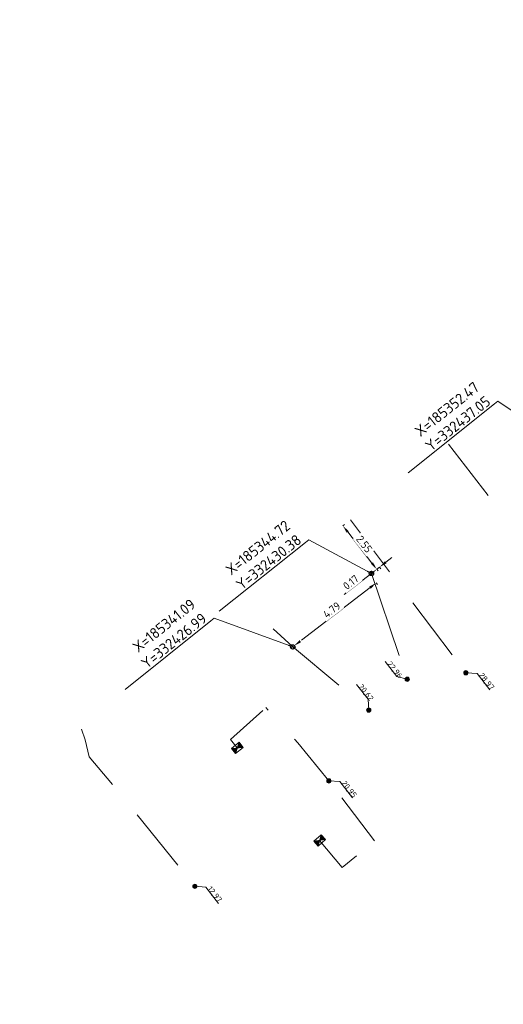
# Model space of a CAD drawing. Header units: inches. Extents: x 0 to 191500, y 0 to 342750.
# Tile 180 of 256: x 185328 to 185351, y 332410 to 332456. Entities that reach past the tile are written whole.
import ezdxf
from ezdxf import colors
from ezdxf.entities.mleader import LeaderData, LeaderLine
from ezdxf.math import Vec2, Vec3

# ---------------------------------------------------------------- set-up
doc = ezdxf.new("R2010")
doc.units = ezdxf.units.IN
doc.header["$MEASUREMENT"] = 0
for name, pattern in [('RI-GWA_HUISAANSLUITING', [23, 4, -1.8, 2.6, -1.8, 4.6, -1.8, 4.6, -1.8]), ('RI-HWA_HUISAANSLUITING', [4.8, 3, -1.8]), ('RI-HWA_KOLKAANSLUITING', [4.3, 2.5, -1.8])]:
    doc.linetypes.add(name, pattern=pattern)
doc.layers.get('0').update_dxf_attribs({"lineweight": 20})
doc.layers.get('DefPoints').update_dxf_attribs({"lineweight": 20})
for name, color, linetype, lineweight in [('ECW', 150, 'Continuous', 20), ('N-WE-RI-GWA-MAATVOERING-T25', 30, 'RI-GWA_HUISAANSLUITING', 20), ('N-WE-RI-GWA_HUISAANSLUITING_PVC_160-G', 30, 'RI-GWA_HUISAANSLUITING', 20), ('N-WE-RI-GWA_RIOOLPUT_ONTSTOPPINGSPUT-G', 30, 'Continuous', 20), ('N-WE-RI-HWA-MAATVOERING-T25', 151, 'Continuous', 20), ('N-WE-RI-HWA_HUISAANSLUITING_PVC_160-G', 150, 'RI-HWA_HUISAANSLUITING', 20), ('N-WE-RI-HWA_KOLK-S', 150, 'Continuous', 20), ('N-WE-RI-HWA_KOLKAANSLUITING_PVC_160-G', 150, 'RI-HWA_KOLKAANSLUITING', 20), ('N-WE-RI-INLAAT', 7, 'Continuous', 20), ('Tekst algemeen', 7, 'Continuous', 20)]:
    doc.layers.add(name, color=color, linetype=linetype, lineweight=lineweight)
doc.styles.add('NLCS-ISO-M100-T25', font='txt', dxfattribs={"height": 0.25})
doc.styles.add('NLCS-ISO-M200-T18', font='txt', dxfattribs={"height": 0.36})
doc.styles.add('NLCS-ISO-M200-T25', font='txt', dxfattribs={"height": 0.5})
doc.dimstyles.new('NLCS-M200-T18-PIJL_L2_H1', dxfattribs={"dimscale": 0.2, "dimtxt": 2.5, "dimasz": 1.8, "dimexe": 2, "dimexo": 2, "dimgap": 0.7, "dimtad": 1, "dimzin": 0, "dimdsep": 46, "dimtxsty": 'NLCS-ISO-M200-T18', "dimcen": 0, "dimdle": 2, "dimclrd": 256, "dimclre": 256, "dimclrt": 256, "dimadec": 1, "dimazin": 0, "dimtfac": 1, "dimtdec": 3, "dimtofl": 0, "dimtmove": 0, "dimatfit": 3, "dimfxl": 2, "dimfxlon": 1, "dimtfillclr": 256, "dimtolj": 1, "dimtzin": 0, "dimlwd": -1, "dimlwe": -1, "dimarcsym": 0})
doc.dimstyles.new('NLCS-M200-T25-OPENBOL_L0_H0', dxfattribs={"dimscale": 0.2, "dimtxt": 2.5, "dimasz": 1, "dimexe": 2, "dimexo": 0, "dimgap": 0.5, "dimtad": 1, "dimdec": 0, "dimzin": 0, "dimdsep": 46, "dimtxsty": 'NLCS-ISO-M200-T25', "dimblk": 'DOTBLANK', "dimcen": 2, "dimclrd": 256, "dimclre": 256, "dimclrt": 256, "dimadec": 0, "dimazin": 0, "dimtp": 1, "dimtm": 1, "dimtfac": 1, "dimtix": 1, "dimtofl": 0, "dimtmove": 1, "dimatfit": 3, "dimldrblk": 'DOTBLANK', "dimfxl": 1, "dimfxlon": 1, "dimtvp": 0.5, "dimtolj": 1, "dimtzin": 0, "dimlwd": -1, "dimlwe": -1, "dimarcsym": 0})
picture_1 = doc.add_image_def('image1.ecw', size_in_pixel=(220000, 285000))

# ---------------------------------------------------------------- blocks, each defined once
blk = doc.blocks.new('N-SRI-KOLK_STRAAT_450X300-SO')
h = blk.add_hatch(color=256)
h.dxf.hatch_style = 1
h.paths.add_polyline_path([(0, 0.75), (-1.125, 1.5), (-1.125, 0)])
h.paths.add_polyline_path([(1.125, 1.5), (0, 0.75), (1.125, 0)])
for p, q in [((-1.125, 0), (1.125, 1.5)), ((1.125, 0), (-1.125, 1.5))]:
    blk.add_line(p, q)
at = {"flags": 128}
blk.add_lwpolyline([(-1.125, 0), (1.125, 0), (1.125, 1.5), (-1.125, 1.5)], close=True, dxfattribs=at)
blk = doc.blocks.new('*D5160')
at = {"layer": 'DefPoints', "color": 0, "transparency": 16777216}
for p in [(185343.154, 332432.392), (185343.403, 332432.586), (185344.718, 332430.383)]:
    blk.add_point(p, dxfattribs=at)
at = {"layer": 'N-WE-RI-GWA-MAATVOERING-T25', "transparency": 16777216}
for p, q in [((185343.403, 332432.586), (185343.482, 332432.647)), ((185344.746, 332430.861), (185343.624, 332432.302)), ((185344.967, 332430.577), (185345.046, 332430.639))]:
    blk.add_line(p, q, dxfattribs=at)
for points in [[(185343.671, 332432.339), (185343.577, 332432.265), (185343.403, 332432.586)], [(185344.793, 332430.898), (185344.699, 332430.824), (185344.967, 332430.577)]]:
    blk.add_solid(points, dxfattribs=at)
at = {"layer": 'N-WE-RI-GWA-MAATVOERING-T25', "transparency": 16777216, "insert": (185344.39, 332431.741), "char_height": 0.36, "attachment_point": 5, "rotation": 307.9115, "style": 'NLCS-ISO-M200-T18', "bg_fill": 3, "box_fill_scale": 1.25, "bg_fill_color": 256, "bg_fill_true_color": 13158600, "bg_fill_transparency": 0}
blk.add_mtext('\\A1;2.55', dxfattribs=at)
blk = doc.blocks.new('*D5162')
at = {"layer": 'DefPoints', "color": 0, "transparency": 16777216}
for p in [(185343.1, 332432.35), (185339.304, 332429.436), (185341.147, 332427.035)]:
    blk.add_point(p, dxfattribs=at)
at = {"layer": 'N-WE-RI-GWA-MAATVOERING-T25', "transparency": 16777216}
for p, q in [((185344.657, 332429.73), (185341.433, 332427.254)), ((185344.943, 332429.949), (185345.004, 332429.87)), ((185341.147, 332427.035), (185341.208, 332426.956))]:
    blk.add_line(p, q, dxfattribs=at)
for points in [[(185344.621, 332429.777), (185344.694, 332429.682), (185344.943, 332429.949)], [(185341.396, 332427.302), (185341.469, 332427.207), (185341.147, 332427.035)]]:
    blk.add_solid(points, dxfattribs=at)
at = {"layer": 'N-WE-RI-GWA-MAATVOERING-T25', "transparency": 16777216, "insert": (185342.887, 332428.698), "char_height": 0.36, "attachment_point": 5, "rotation": 37.5098, "style": 'NLCS-ISO-M200-T18', "bg_fill": 3, "box_fill_scale": 1.25, "bg_fill_color": 256, "bg_fill_true_color": 13158600, "bg_fill_transparency": 0}
blk.add_mtext('\\A1;4.79', dxfattribs=at)
blk = doc.blocks.new('*D5163')
at = {"layer": 'DefPoints', "color": 0, "transparency": 16777216}
for p in [(185343.403, 332432.586), (185343.534, 332432.688), (185344.967, 332430.577)]:
    blk.add_point(p, dxfattribs=at)
at = {"layer": 'N-WE-RI-GWA-MAATVOERING-T25', "transparency": 16777216}
for p, q in [((185345.382, 332430.9), (185345.666, 332431.122)), ((185345.098, 332430.679), (185344.967, 332430.577)), ((185344.967, 332430.577), (185345.029, 332430.498)), ((185345.098, 332430.679), (185345.16, 332430.6)), ((185344.683, 332430.356), (185343.461, 332429.404))]:
    blk.add_line(p, q, dxfattribs=at)
for points in [[(185345.346, 332430.948), (185345.419, 332430.853), (185345.098, 332430.679)], [(185344.646, 332430.403), (185344.72, 332430.309), (185344.967, 332430.577)]]:
    blk.add_solid(points, dxfattribs=at)
at = {"layer": 'N-WE-RI-GWA-MAATVOERING-T25', "transparency": 16777216, "insert": (185343.77, 332429.975), "char_height": 0.36, "attachment_point": 5, "rotation": 37.9115, "style": 'NLCS-ISO-M200-T18', "bg_fill": 3, "box_fill_scale": 1.25, "bg_fill_color": 256, "bg_fill_true_color": 13158600, "bg_fill_transparency": 0}
blk.add_mtext('\\A1;0.17', dxfattribs=at)
blk = doc.blocks.new('_DotBlank')
at = {"color": 0, "linetype": 'ByBlock', "lineweight": -2}
blk.add_line((-0.5, 0), (-1, 0), dxfattribs=at)
blk.add_circle((0, 0), 0.5, dxfattribs=at)
blk = doc.blocks.new('A$C2C270354')
h = blk.add_hatch(color=256)
h.dxf.hatch_style = 1
edge = h.paths.add_edge_path()
edge.add_arc((0, 0), 0.1, 0, 360)
blk.add_circle((0, 0), 0.1)

msp = doc.modelspace()

# ---------------------------------------------------------------- linework, layer by layer
at = {"layer": 'N-WE-RI-GWA-MAATVOERING-T25', "elevation": 0.29425, "flags": 128}
for points in [[(185346.37924, 332425.49115), (185345.89842, 332425.62538), (185345.35014, 332426.31313)], [(185344.59562, 332424.06973), (185344.57191, 332424.56838), (185344.02363, 332425.25613)]]:
    msp.add_lwpolyline(points, dxfattribs=at)
at = {"layer": 'N-WE-RI-GWA_HUISAANSLUITING_PVC_160-G', "flags": 128}
for points, elevation in [([(185344.71805, 332430.38308), (185346.37924, 332425.49218)], 67.486), ([(185340.187, 332427.824), (185341.066, 332427.014), (185344.59562, 332424.06973)], 67.285)]:
    msp.add_lwpolyline(points, dxfattribs=dict(at, elevation=elevation))
at = {"layer": 'N-WE-RI-HWA-MAATVOERING-T25', "flags": 128}
for points, elevation in [([(185349.10735, 332425.7927), (185349.61062, 332425.75913), (185350.19941, 332425.00638)], 66.437), ([(185342.75763, 332420.8029), (185343.2609, 332420.76933), (185343.84969, 332420.01658)], 65.08), ([(185336.56396, 332415.92232), (185337.06723, 332415.88875), (185337.65602, 332415.136)], 66.437)]:
    msp.add_lwpolyline(points, dxfattribs=dict(at, elevation=elevation))
at = {"layer": 'N-WE-RI-HWA_HUISAANSLUITING_PVC_160-G', "flags": 128}
for points, elevation in [([(185348.28058, 332436.35866), (185353.67857, 332429.39591)], 67.872), ([(185343.75371, 332432.8579), (185349.08314, 332425.77631)], 67.39), ([(185331.32636, 332423.18038), (185331.494, 332422.695), (185331.677, 332421.909), (185333.309, 332419.973), (185336.56117, 332415.92178)], 67.794)]:
    msp.add_lwpolyline(points, dxfattribs=dict(at, elevation=elevation))
at = {"layer": 'N-WE-RI-HWA_KOLKAANSLUITING_PVC_160-G', "flags": 128}
msp.add_lwpolyline([(185338.52033, 332422.32115), (185338.20864, 332422.71211), (185339.84807, 332424.18833)], dxfattribs=at)
for points, elevation in [([(185342.748, 332420.8), (185341.317, 332422.557), (185339.84807, 332424.18833)], 66.511), ([(185344.87, 332418.031), (185342.748, 332420.8)], 67.235), ([(185342.326, 332418.044), (185343.37314, 332416.78659), (185344.87, 332418.031)], 67.701)]:
    msp.add_lwpolyline(points, dxfattribs=dict(at, elevation=elevation))

# ---------------------------------------------------------------- block references
at = {"layer": 'N-WE-RI-HWA_KOLK-S', "xscale": 0.2, "yscale": 0.2, "zscale": 0.2}
for p, rotation in [((185338.42682, 332422.43844), 218.5621710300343), ((185342.22708, 332418.15676, 67.701), 221.2599999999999)]:
    msp.add_blockref('N-SRI-KOLK_STRAAT_450X300-SO', p, dxfattribs=dict(at, rotation=rotation))
at = {"layer": 'N-WE-RI-INLAAT', "rotation": 0.06357443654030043}
for p in [(185346.37924, 332425.49115, 0.29425), (185349.08314, 332425.7929, 67.317), (185344.59592, 332424.0721, 0.29425), (185342.7545, 332420.79152, 66.437), (185336.56117, 332415.92178, 67.794)]:
    msp.add_blockref('A$C2C270354', p, dxfattribs=at)

# ---------------------------------------------------------------- texts
at = {"layer": 'N-WE-RI-GWA-MAATVOERING-T25', "style": 'NLCS-ISO-M100-T25'}
for s, p in [('22,96', (185345.43741, 332426.20366, 0.29425)), ('20,62', (185344.1109, 332425.14666, 0.29425))]:
    msp.add_text(s, height=0.25, rotation=308.56, dxfattribs=at).set_placement(p)
at = {"layer": 'N-WE-RI-HWA-MAATVOERING-T25', "style": 'NLCS-ISO-M100-T25'}
for s, p in [('28,97', (185349.67753, 332425.67375, 63.941)), ('20,95', (185343.32781, 332420.68395, 62.584)), ('12,97', (185337.13414, 332415.80337, 63.941))]:
    msp.add_text(s, height=0.25, rotation=308.56, dxfattribs=at).set_placement(p)
at = {"layer": 'Tekst algemeen', "char_height": 0.5, "attachment_point": 9, "rotation": 38.562171, "style": 'NLCS-ISO-M200-T25'}
for s, insert in [('X=185352.47\\PY=332437.05', (185350.27113, 332438.23642)), ('X=185341.09\\PY=332426.99', (185337.16217, 332428.20533, 67.285))]:
    msp.add_mtext(s, dxfattribs=dict(at, insert=insert))

# ---------------------------------------------------------------- pictures from other files: only their frames are drawn
at = {"layer": 'ECW'}
image = msp.add_image(picture_1, insert=(180500, 328500), size_in_units=(11000, 14250), dxfattribs=at)
image.dxf.flags = 7

# ---------------------------------------------------------------- leaders
at = {"layer": 'Tekst algemeen', "annotation_type": 0, "has_hookline": 1, "hookline_direction": 1, "text_width": 5, "horizontal_direction": (0.781932, 0.623363, 0)}
msp.add_leader([(185352.466, 332437.051), (185350.56804, 332438.34523), (185350.41166, 332438.22056)], dimstyle='NLCS-M200-T25-OPENBOL_L0_H0', dxfattribs=at)

# ---------------------------------------------------------------- next in the draw order: dimensions: what is measured, and where the dimension line sits
at = {"layer": 'N-WE-RI-GWA-MAATVOERING-T25'}
dim = msp.add_aligned_dim(p1=(185344.71805, 332430.38308), p2=(185343.15367, 332432.3918), distance=-0.31571, dimstyle='NLCS-M200-T18-PIJL_L2_H1', override={"dimexe": 0.5, "dimgap": 0.4, "dimdle": 0.5, "dimtofl": 1, "dimfxl": 0, "dimtfill": 1}, dxfattribs=at)
dim.commit()
dim.dimension.update_dxf_attribs({"geometry": '*D5160', "text_midpoint": (185344.39007, 332431.74118)})

# ---------------------------------------------------------------- next in the draw order: dimensions: what is measured, and where the dimension line sits
dim = msp.add_aligned_dim(p1=(185343.1, 332432.35), p2=(185339.304, 332429.43619), distance=3.0269, dimstyle='NLCS-M200-T18-PIJL_L2_H1', override={"dimexe": 0.5, "dimgap": 0.4, "dimdle": 0.5, "dimtofl": 1, "dimfxl": 0, "dimtfill": 1}, dxfattribs=at)
dim.commit()
dim.dimension.update_dxf_attribs({"geometry": '*D5162', "text_midpoint": (185342.88675, 332428.69826)})

# ---------------------------------------------------------------- next in the draw order: linework, layer by layer
at = {"layer": 'N-WE-RI-GWA_RIOOLPUT_ONTSTOPPINGSPUT-G'}
for p, q in [((185341.17625, 332427.03222, 67.285), (185340.996, 332426.94557, 67.285)), ((185341.0428, 332427.07902, 67.285), (185341.12946, 332426.89877, 67.285))]:
    msp.add_line(p, q, dxfattribs=at)
msp.add_circle((185341.08613, 332426.98889, 67.285), 0.1, dxfattribs=at)

# ---------------------------------------------------------------- next in the draw order: texts
at = {"layer": 'Tekst algemeen', "insert": (185341.53734, 332431.83671), "char_height": 0.5, "attachment_point": 9, "rotation": 38.562171, "style": 'NLCS-ISO-M200-T25'}
msp.add_mtext('X=185344.72\\PY=332430.38', dxfattribs=at)

# ---------------------------------------------------------------- next in the draw order: dimensions: what is measured, and where the dimension line sits
at = {"layer": 'N-WE-RI-GWA-MAATVOERING-T25'}
dim = msp.add_aligned_dim(p1=(185343.534, 332432.688), p2=(185343.40275, 332432.58578), distance=2.54602, dimstyle='NLCS-M200-T18-PIJL_L2_H1', override={"dimexe": 0.5, "dimgap": 0.4, "dimdle": 0.5, "dimtofl": 1, "dimfxl": 0, "dimtfill": 1}, dxfattribs=at)
dim.commit()
dim.dimension.update_dxf_attribs({"geometry": '*D5163', "text_midpoint": (185343.77046, 332429.97464)})

# ---------------------------------------------------------------- next in the draw order: leaders
at = {"layer": 'Tekst algemeen', "annotation_type": 0, "has_hookline": 1, "hookline_direction": 1, "text_width": 4.97619, "horizontal_direction": (0.781932, 0.623363, 0)}
msp.add_leader([(185341.08589, 332426.98815, 67.285), (185337.45909, 332428.31415, 67.285), (185337.3027, 332428.18948, 67.285)], dimstyle='NLCS-M200-T25-OPENBOL_L0_H0', dxfattribs=at)

# ---------------------------------------------------------------- next in the draw order: linework, layer by layer
at = {"layer": 'N-WE-RI-GWA_RIOOLPUT_ONTSTOPPINGSPUT-G'}
for p, q in [((185344.67473, 332430.47321), (185344.76138, 332430.29296)), ((185344.80818, 332430.42641), (185344.62793, 332430.33976))]:
    msp.add_line(p, q, dxfattribs=at)
msp.add_circle((185344.71805, 332430.38308), 0.1, dxfattribs=at)

# ---------------------------------------------------------------- next in the draw order: leaders
at = {"layer": 'Tekst algemeen', "annotation_type": 0, "has_hookline": 1, "hookline_direction": 1, "text_width": 5, "horizontal_direction": (0.781932, 0.623363, 0)}
msp.add_leader([(185344.71805, 332430.38308), (185341.83426, 332431.94552), (185341.67787, 332431.82085)], dimstyle='NLCS-M200-T25-OPENBOL_L0_H0', dxfattribs=at)
at = {"layer": 'Tekst algemeen'}
ml = msp.add_multileader_mtext('Standard', dxfattribs=at)
ml.set_content('Grindkoffer', color=256)
ml.set_leader_properties()
ml.build(insert=Vec2(0, 0))
ml.multileader.update_dxf_attribs({"text_right_attachment_type": 6, "dogleg_length": 0.2, "arrow_head_size": 5})
ctx = ml.context
ctx.base_point, ctx.char_height, ctx.arrow_head_size, ctx.landing_gap_size, ctx.plane_origin, ctx.plane_x_axis, ctx.plane_y_axis = Vec3(185789.34017, 332982.33236), 0.5, 5, 0.2, Vec3(185787.00548, 332984.05412), Vec3(0.99520618, 0.0977991), Vec3(-0.0977991, 0.99520618)
ctx.right_attachment = 6
notes = []
notes.append((ctx, [(0, (0, 0, 0), (0, 0), (1, 0), 1, [])]))
ctx.mtext.insert, ctx.mtext.text_direction, ctx.mtext.rotation, ctx.mtext.flow_direction = Vec3(185789.51476, 332982.60072), Vec3(0.99520618, 0.0977991), 0.09795567, 5
for ctx, leaders in notes:
    for number, flags, end, landing, length, lines in leaders:
        leader = LeaderData()
        leader.index, (leader.has_last_leader_line, leader.has_dogleg_vector, leader.attachment_direction) = number, flags
        leader.last_leader_point, leader.dogleg_vector, leader.dogleg_length = Vec3(end), Vec3(landing), length
        for number, points, colour, breaks in lines:
            line = LeaderLine()
            line.index, line.vertices, line.color, line.breaks = number, Vec3.list(points), colors.encode_raw_color(colour), breaks
            leader.lines.append(line)
        ctx.leaders.append(leader)

doc.saveas('drawing.dxf')
